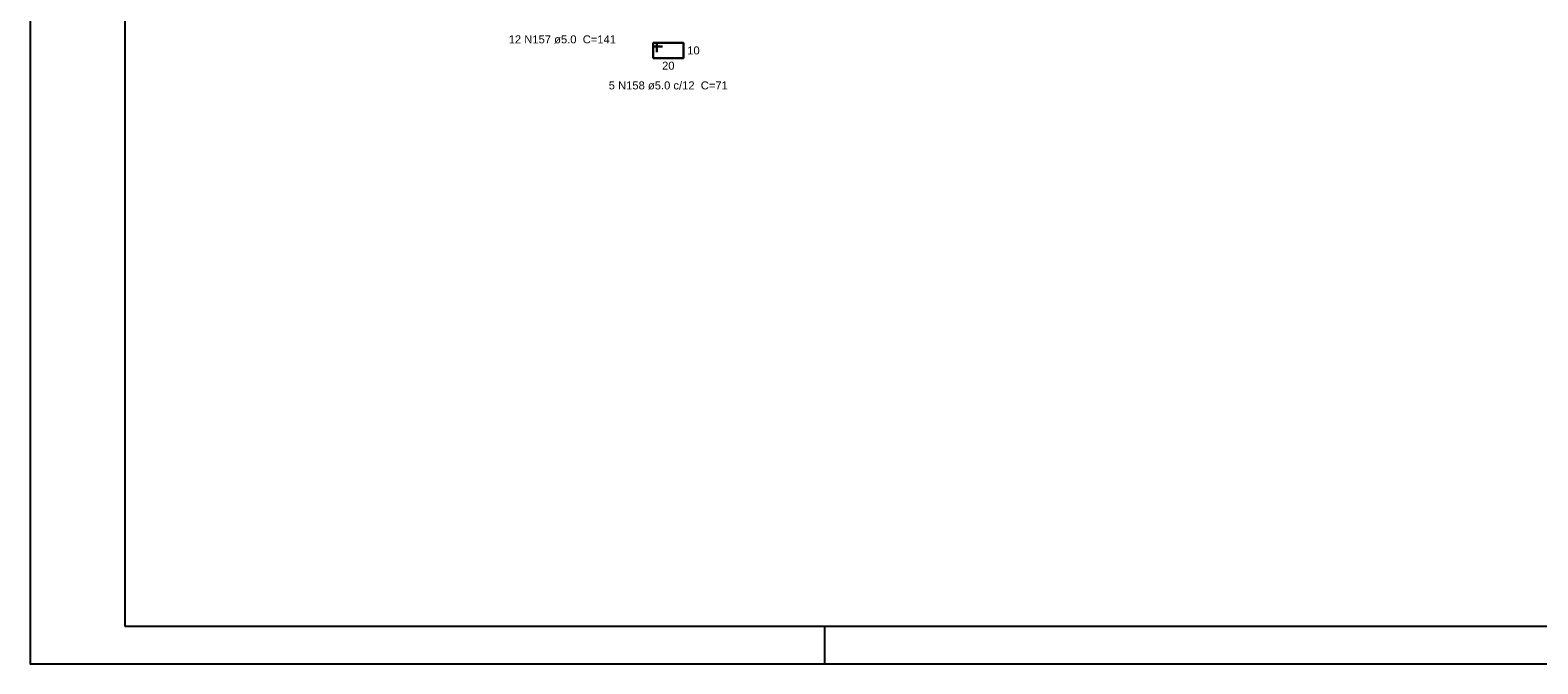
# Model space of a CAD drawing. Header units: millimetres. Extents: x 0 to 119, y 0 to 84.
# Tile 1 of 30: x 0 to 40, y 0 to 17. Entities that reach past the tile are written whole.
import ezdxf

# ---------------------------------------------------------------- set-up
doc = ezdxf.new("R2010")
doc.units = ezdxf.units.MM
doc.header["$MEASUREMENT"] = 0
doc.linetypes.add('NULL', pattern=[0])
for name, color, linetype, lineweight in [('Descrição da armadura', 7, 'Continuous', 0), ('DT-Barras rebatidas', 2, 'Continuous', 30), ('Textos armaduras', 7, 'Continuous', 0)]:
    doc.layers.add(name, color=color, linetype=linetype, lineweight=lineweight)
doc.layers.add('SEDUC_MARF', color=1, linetype='Continuous')
doc.layers.add('SEDUC_MARGG', color=7, linetype='Continuous')
doc.styles.add('Arial', font='txt')

msp = doc.modelspace()

# ---------------------------------------------------------------- linework, layer by layer
at = {"layer": 'DT-Barras rebatidas'}
msp.add_lwpolyline([(16.7199, 16.3154), (16.4699, 16.3154), (16.4699, 16.4154), (17.2699, 16.4154), (17.2699, 16.0154), (16.4699, 16.0154), (16.4699, 16.4154), (16.5699, 16.4154), (16.5699, 16.1654)], dxfattribs=at)
at = {"layer": 'SEDUC_MARF'}
msp.add_line((21.0015, 1), (21.0015, 0), dxfattribs=at)
msp.add_lwpolyline([(118.9, 84.1), (0, 84.1), (0, 0), (118.9, 0)], close=True, dxfattribs=at)
at = {"layer": 'SEDUC_MARGG'}
msp.add_lwpolyline([(2.5, 1), (117.9, 1), (117.9, 83.1), (2.5, 83.1), (2.5, 1)], dxfattribs=at)

# ---------------------------------------------------------------- texts
at = {"layer": 'Descrição da armadura', "linetype": 'NULL', "char_height": 0.2118, "attachment_point": 8, "line_spacing_factor": 0.9, "style": 'Arial'}
for s, insert, width in [('12 N157 ø5.0  C=141', (14.0694, 16.3965), 5.562109), ('5 N158 ø5.0 c/12  C=71', (16.8694, 15.1795), 6.174395)]:
    msp.add_mtext(s, dxfattribs=dict(at, insert=insert, width=width))
at = {"layer": 'Textos armaduras', "linetype": 'NULL', "char_height": 0.2118, "width": 1.045137, "line_spacing_factor": 0.9, "style": 'Arial'}
for s, insert, attachment_point in [('10', (17.3699, 16.3213), 1), ('20', (16.8699, 15.9181), 2)]:
    msp.add_mtext(s, dxfattribs=dict(at, insert=insert, attachment_point=attachment_point))

doc.saveas('drawing.dxf')
